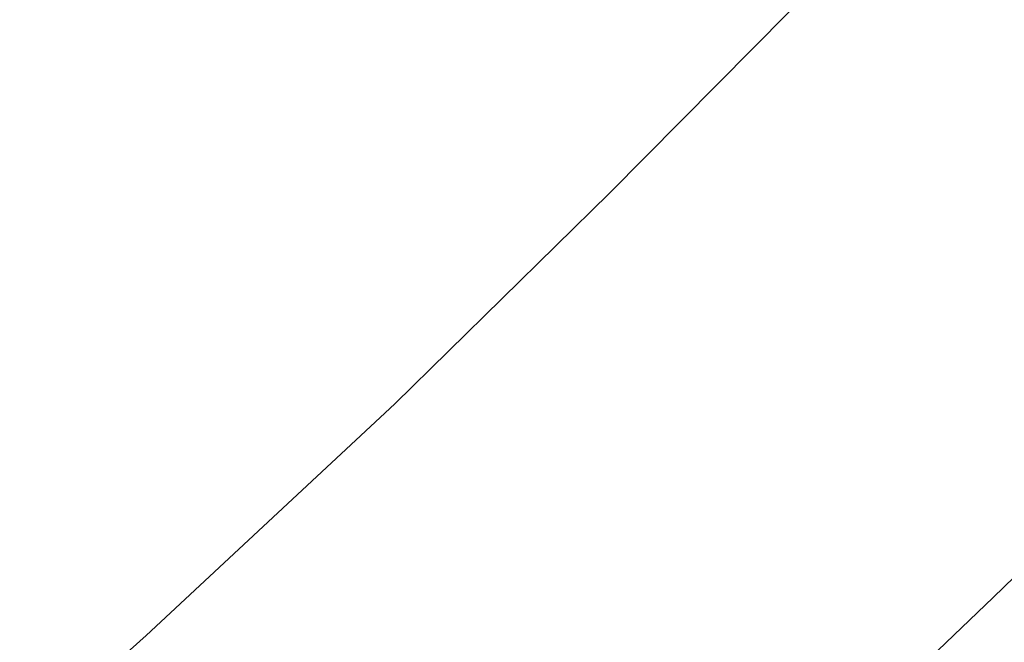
# Model space of a CAD drawing. Extents: x 0 to 363660, y 0 to 4201329.
# Tile 245 of 256: x 360298.15 to 360302.82, y 4200437.16 to 4200440.11. Entities that reach past the tile are written whole.
import ezdxf

# ---------------------------------------------------------------- set-up
doc = ezdxf.new("R2010")
doc.units = 0
doc.header["$LTSCALE"] = 0.5
doc.header["$MEASUREMENT"] = 0
doc.linetypes.add('CONTI', pattern=[0])
doc.layers.add('.', color=7, linetype='Continuous', lineweight=15)
doc.layers.add('GORIZDEFAULT', color=32, linetype='CONTI')

# ---------------------------------------------------------------- blocks, each defined once
blk = doc.blocks.new('gergrgrre')
at = {"layer": 'GORIZDEFAULT', "color": 32}
for points in [[(360287.26, 4200428.04, 539), (360289.1, 4200429.34, 539), (360290.93, 4200430.68, 539), (360292.69, 4200432.04, 539), (360294.37, 4200433.39, 539), (360295.95, 4200434.71, 539), (360297.41, 4200435.99, 539), (360298.75, 4200437.19, 539), (360299.93, 4200438.29, 539), (360300.95, 4200439.29, 539), (360301.8, 4200440.15, 539), (360302.5, 4200440.91, 539), (360303.09, 4200441.6, 539), (360303.61, 4200442.25, 539), (360304.09, 4200442.89, 539), (360304.56, 4200443.56, 539), (360305.06, 4200444.28, 539), (360305.62, 4200445.08, 539), (360306.25, 4200445.95, 539), (360306.93, 4200446.88, 539), (360307.66, 4200447.84, 539)], [(360297.69, 4200432.2, 538.5), (360298.37, 4200432.93, 538.5), (360299.07, 4200433.69, 538.5), (360299.81, 4200434.46, 538.5), (360300.56, 4200435.22, 538.5), (360301.32, 4200435.97, 538.5), (360302.06, 4200436.69, 538.5), (360302.77, 4200437.37, 538.5), (360303.43, 4200438.01, 538.5), (360304.02, 4200438.58, 538.5), (360304.54, 4200439.08, 538.5), (360304.96, 4200439.5, 538.5), (360305.3, 4200439.86, 538.5), (360305.57, 4200440.17, 538.5), (360305.8, 4200440.45, 538.5), (360306, 4200440.71, 538.5), (360306.19, 4200440.96, 538.5), (360306.39, 4200441.24, 538.5), (360306.61, 4200441.55, 538.5), (360306.88, 4200441.9, 538.5), (360307.22, 4200442.32, 538.5), (360307.66, 4200442.81, 538.5)]]:
    blk.add_polyline3d(points, dxfattribs=at)

msp = doc.modelspace()

# ---------------------------------------------------------------- hatches: boundary and pattern name
at = {"layer": '.', "ltscale": 0.149071}
h = msp.add_hatch(color=256, dxfattribs=at)
h.dxf.hatch_style = 1
h.set_gradient(color1=(255, 255, 255), tint=1)
h.paths.add_polyline_path([(359890.2408, 4200193.8911), (361190.2408, 4200193.8911), (361190.2408, 4201328.8911), (359890.2408, 4201328.8911)])
h.paths.add_polyline_path([(359905.2408, 4201313.8911), (361175.2408, 4201313.8911), (361175.2408, 4200208.8911), (359905.2408, 4200208.8911)], flags=16)

# ---------------------------------------------------------------- block references
at = {"linetype": 'Continuous'}
msp.add_blockref('gergrgrre', (0, 0), dxfattribs=at)

doc.saveas('drawing.dxf')
